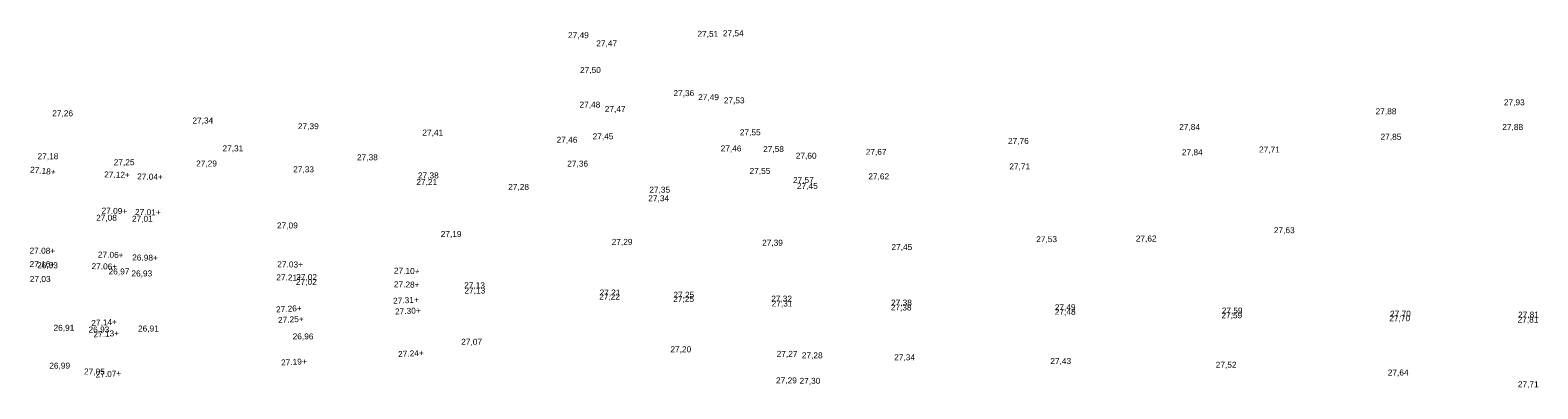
# Model space of a CAD drawing. Header units: metres. Extents: x 197719 to 197982, y 354060 to 354639.
# Tile 3 of 10: x 197890 to 197982, y 354070 to 354092. Entities that reach past the tile are written whole.
import ezdxf

# ---------------------------------------------------------------- set-up
doc = ezdxf.new("R2010")
doc.units = ezdxf.units.M
doc.layers.add('B-WE-VH-HOOGTE_BESTAAND-T', color=252, linetype='Continuous', lineweight=18)
doc.layers.add('N-WE-VH-HOOGTE_NIEUW-T', color=7, linetype='Continuous', lineweight=18)
doc.styles.add('NLCS_ISO', font='arial.ttf')

msp = doc.modelspace()

# ---------------------------------------------------------------- texts
at = {"layer": 'B-WE-VH-HOOGTE_BESTAAND-T', "style": 'NLCS_ISO'}
for s, p in [('27,49', (197922.976, 354091.578, 27.492)), ('27,47', (197924.682, 354091.084, 27.467)), ('27,51', (197930.804, 354091.658, 27.511)), ('27,54', (197932.339, 354091.693, 27.539)), ('27,50', (197923.703, 354089.475, 27.501)), ('27,36', (197929.351, 354088.076, 27.358)), ('27,48', (197923.669, 354087.384, 27.482)), ('27,49', (197930.847, 354087.833, 27.494)), ('27,53', (197932.397, 354087.635, 27.534)), ('27,93', (197979.585, 354087.521, 27.926)), ('27,26', (197891.774, 354086.857, 27.26)), ('27,34', (197900.255, 354086.42, 27.337)), ('27,47', (197925.197, 354087.113, 27.468)), ('27,88', (197971.827, 354086.981, 27.882)), ('27,39', (197906.636, 354086.078, 27.391)), ('27,41', (197914.166, 354085.693, 27.415)), ('27,45', (197924.463, 354085.464, 27.445)), ('27,55', (197933.368, 354085.709, 27.555)), ('27,84', (197959.945, 354086.031, 27.84)), ('27,85', (197972.125, 354085.441, 27.847)), ('27,88', (197979.491, 354086.029, 27.875)), ('27,31', (197902.073, 354084.736, 27.306)), ('27,46', (197922.284, 354085.256, 27.46)), ('27,46', (197932.209, 354084.732, 27.465)), ('27,58', (197934.776, 354084.698, 27.577)), ('27,67', (197940.983, 354084.527, 27.666)), ('27,76', (197949.59, 354085.189, 27.757)), ('27,84', (197960.109, 354084.503, 27.837)), ('27,71', (197964.777, 354084.669, 27.706)), ('27,18', (197890.886, 354084.263, 27.183)), ('27,25', (197895.495, 354083.902, 27.252)), ('27,29', (197900.479, 354083.822, 27.289)), ('27,38', (197910.21, 354084.197, 27.384)), ('27,36', (197922.929, 354083.817, 27.357)), ('27,60', (197936.752, 354084.293, 27.603)), ('27,71', (197949.669, 354083.646, 27.707)), ('27,33', (197906.35, 354083.474, 27.33)), ('27,21', (197913.801, 354082.703, 27.215)), ('27,38', (197913.896, 354083.104, 27.382)), ('27,55', (197933.957, 354083.374, 27.554)), ('27,57', (197936.583, 354082.829, 27.573)), ('27,62', (197941.141, 354083.045, 27.616)), ('27,28', (197919.356, 354082.407, 27.276)), ('27,34', (197927.83, 354081.724, 27.343)), ('27,35', (197927.893, 354082.238, 27.353)), ('27,45', (197936.825, 354082.469, 27.445)), ('27,45', (197936.825, 354082.469, 27.445)), ('27,08', (197894.428, 354080.542, 27.078)), ('27,01', (197896.596, 354080.482, 27.009)), ('27,09', (197905.371, 354080.079, 27.092)), ('27,19', (197915.275, 354079.566, 27.194)), ('27,29', (197925.616, 354079.087, 27.289)), ('27,39', (197934.715, 354079.036, 27.387)), ('27,53', (197951.294, 354079.252, 27.534)), ('27,62', (197957.319, 354079.289, 27.617)), ('27,63', (197965.672, 354079.794, 27.633)), ('27,45', (197942.538, 354078.774, 27.449)), ('26,93', (197890.859, 354077.673, 26.935)), ('26,97', (197895.183, 354077.299, 26.971)), ('26,97', (197895.183, 354077.299, 26.971)), ('26,93', (197896.564, 354077.179, 26.925)), ('27,03', (197890.419, 354076.843, 27.028)), ('27,02', (197906.517, 354076.668, 27.02)), ('27,02', (197906.534, 354076.958, 27.019)), ('27,13', (197916.692, 354076.466, 27.129)), ('27,13', (197916.709, 354076.145, 27.125)), ('27,22', (197924.86, 354075.775, 27.218)), ('27,22', (197924.86, 354075.775, 27.218)), ('27,21', (197924.886, 354076.027, 27.215)), ('27,21', (197924.886, 354076.027, 27.215)), ('27,25', (197929.338, 354075.632, 27.246)), ('27,25', (197929.338, 354075.632, 27.246)), ('27,25', (197929.351, 354075.889, 27.248)), ('27,32', (197935.267, 354075.656, 27.318)), ('27,31', (197935.293, 354075.362, 27.313)), ('27,38', (197942.518, 354075.416, 27.381)), ('27,38', (197942.497, 354075.122, 27.376)), ('27,49', (197952.419, 354075.137, 27.493)), ('27,48', (197952.421, 354074.859, 27.481)), ('27,59', (197962.499, 354074.649, 27.588)), ('27,59', (197962.519, 354074.935, 27.59)), ('27,70', (197972.655, 354074.475, 27.702)), ('27,70', (197972.698, 354074.745, 27.703)), ('27,81', (197980.417, 354074.389, 27.812)), ('27,81', (197980.417, 354074.389, 27.812)), ('27,81', (197980.445, 354074.691, 27.813)), ('27,81', (197980.445, 354074.691, 27.813)), ('26,91', (197891.851, 354073.896, 26.909)), ('26,91', (197891.851, 354073.896, 26.909)), ('26,93', (197893.969, 354073.79, 26.927)), ('26,93', (197893.969, 354073.79, 26.927)), ('26,91', (197896.965, 354073.851, 26.905)), ('26,96', (197906.317, 354073.374, 26.96)), ('27,07', (197916.514, 354073.049, 27.073)), ('27,20', (197929.168, 354072.597, 27.199)), ('27,27', (197935.598, 354072.32, 27.271)), ('27,27', (197935.598, 354072.32, 27.271)), ('27,28', (197937.118, 354072.232, 27.283)), ('27,28', (197937.118, 354072.232, 27.283)), ('27,34', (197942.704, 354072.114, 27.335)), ('27,43', (197952.15, 354071.887, 27.431)), ('27,52', (197962.155, 354071.659, 27.525)), ('26,99', (197891.597, 354071.61, 26.991)), ('27,05', (197893.699, 354071.253, 27.055)), ('27,64', (197972.562, 354071.192, 27.642)), ('27,29', (197935.558, 354070.716, 27.285)), ('27,30', (197936.978, 354070.69, 27.296)), ('27,71', (197980.431, 354070.481, 27.715))]:
    msp.add_text(s, height=0.36, dxfattribs=at).set_placement(p)
at = {"layer": 'N-WE-VH-HOOGTE_NIEUW-T', "char_height": 0.36, "width": 1.55998, "attachment_point": 8, "style": 'NLCS_ISO'}
for s, insert, rotation in [('27.18+', (197891.19, 354083.376), 354.24498), ('27.12+', (197895.69, 354083.146), 358.81819), ('27.04+', (197897.686, 354083.022), 358.81819), ('27.09+', (197895.529, 354080.956), 358.81819), ('27.01+', (197897.554, 354080.876), 358.81819), ('27.08+', (197891.177, 354078.547), 359.66356), ('27.06+', (197895.31, 354078.301), 358.81819), ('26.98+', (197897.384, 354078.131), 358.81819), ('27.16+', (197891.177, 354077.735), 359.66356), ('27.06+', (197894.924, 354077.601), 358.81819), ('27.03+', (197906.16, 354077.719), 358.81819), ('27.10+', (197913.214, 354077.33), 358.81819), ('27.21+', (197906.102, 354076.935), 358.81819), ('27.28+', (197913.214, 354076.508), 358.81819), ('27.31+', (197913.177, 354075.557), 2.96801), ('27.26+', (197906.1, 354075.043), 2.96801), ('27.25+', (197906.217, 354074.395), 2.96801), ('27.30+', (197913.294, 354074.909), 2.96801), ('27.14+', (197894.921, 354074.22), 2.96801), ('27.13+', (197895.049, 354073.534), 2.96801), ('27.19+', (197906.403, 354071.829), 2.96801), ('27.24+', (197913.48, 354072.343), 2.96801), ('27.07+', (197895.183, 354071.101), 2.96801)]:
    msp.add_mtext(s, dxfattribs=dict(at, insert=insert, rotation=rotation))

doc.saveas('drawing.dxf')
